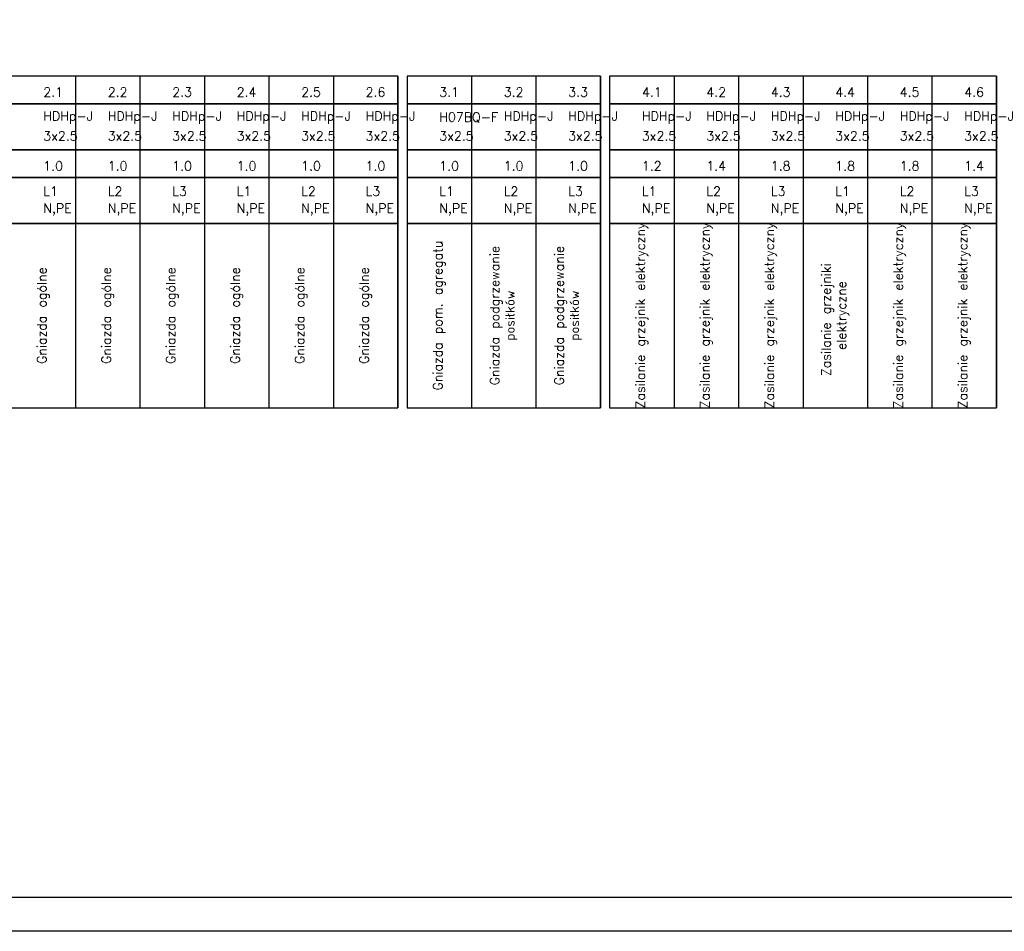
# Model space of a CAD drawing. Header units: millimetres. Extents: x -14609 to 44937, y 52278 to 67558.
# Tile 18 of 48: x 37160 to 38763, y 52278 to 53763. Entities that reach past the tile are written whole.
import ezdxf

# ---------------------------------------------------------------- set-up
doc = ezdxf.new("R2010")
doc.units = ezdxf.units.MM
doc.layers.add('IE_Schemat', color=7, linetype='Continuous', lineweight=25)
doc.styles.add('ArCADiaStyle', font='txt.shx')

# ---------------------------------------------------------------- blocks, each defined once
blk = doc.blocks.new('*U22')
for p, q in [((0, 540), (0, 0)), ((105, 540), (105, 0)), ((210, 540), (210, 0)), ((315, 540), (315, 0)), ((420, 540), (420, 0)), ((525, 540), (525, 0))]:
    blk.add_line(p, q)
at = {"layer": 'IE_Schemat'}
for points in [[(-105, 495), (525, 495), (525, 540), (-105, 540)], [(-105, 420), (525, 420), (525, 495), (-105, 495)], [(-105, 375), (525, 375), (525, 420), (-105, 420)], [(-105, 300), (525, 300), (525, 375), (-105, 375)], [(525, 300), (-105, 300), (-105, 0), (525, 0)]]:
    blk.add_lwpolyline(points, close=True, dxfattribs=at)
blk = doc.blocks.new('*U21')
for p, q in [((0, 540), (0, 0)), ((105, 540), (105, 0)), ((210, 540), (210, 0))]:
    blk.add_line(p, q)
at = {"layer": 'IE_Schemat'}
for points in [[(-105, 495), (210, 495), (210, 540), (-105, 540)], [(-105, 420), (210, 420), (210, 495), (-105, 495)], [(-105, 375), (210, 375), (210, 420), (-105, 420)], [(-105, 300), (210, 300), (210, 375), (-105, 375)], [(210, 300), (-105, 300), (-105, 0), (210, 0)]]:
    blk.add_lwpolyline(points, close=True, dxfattribs=at)
blk = doc.blocks.new('*U69')
for points in [[(0, 0), (-6200, 0), (-6200, 2970), (0, 2970)], [(-55, 55), (-6000, 55), (-6000, 2915), (-55, 2915)]]:
    blk.add_lwpolyline(points, close=True)

msp = doc.modelspace()

# ---------------------------------------------------------------- block references
for name, p in [('*U69', (40336.9, 52278.3)), ('*U22', (37250.6, 53131.3)), ('*U21', (37895.6, 53131.3)), ('*U22', (38225.6, 53131.3))]:
    msp.add_blockref(name, p)

# ---------------------------------------------------------------- texts
at = {"layer": 'IE_Schemat', "color": 7, "linetype": 'Continuous', "lineweight": 25, "char_height": 15, "attachment_point": 4, "style": 'ArCADiaStyle'}
for s, insert in [('\\pxqc;{\\Ftxt.shx|c1;2.1}', (37198.1, 53645.3)), ('\\pxqc;{\\Ftxt.shx|c1;2.2}', (37303.1, 53645.3)), ('\\pxqc;{\\Ftxt.shx|c1;2.3}', (37408.1, 53645.3)), ('\\pxqc;{\\Ftxt.shx|c1;2.4}', (37513.1, 53645.3)), ('\\pxqc;{\\Ftxt.shx|c1;2.5}', (37618.1, 53645.3)), ('\\pxqc;{\\Ftxt.shx|c1;2.6}', (37723.1, 53645.3)), ('\\pxqc;{\\Ftxt.shx|c1;3.1}', (37843.1, 53645.3)), ('\\pxqc;{\\Ftxt.shx|c1;3.2}', (37948.1, 53645.3)), ('\\pxqc;{\\Ftxt.shx|c1;3.3}', (38053.1, 53645.3)), ('\\pxqc;{\\Ftxt.shx|c1;4.1}', (38173.1, 53645.3)), ('\\pxqc;{\\Ftxt.shx|c1;4.2}', (38278.1, 53645.3)), ('\\pxqc;{\\Ftxt.shx|c1;4.3}', (38383.1, 53645.3)), ('\\pxqc;{\\Ftxt.shx|c1;4.4}', (38488.1, 53645.3)), ('\\pxqc;{\\Ftxt.shx|c1;4.5}', (38593.1, 53645.3)), ('\\pxqc;{\\Ftxt.shx|c1;4.6}', (38698.1, 53645.3)), ('\\pxqc;{\\Ftxt.shx|c1;HDHp-J}', (37198.1, 53603.9)), ('\\pxqc;{\\Ftxt.shx|c1;HDHp-J}', (37303.1, 53603.9)), ('\\pxqc;{\\Ftxt.shx|c1;HDHp-J}', (37408.1, 53603.9)), ('\\pxqc;{\\Ftxt.shx|c1;HDHp-J}', (37513.1, 53603.9)), ('\\pxqc;{\\Ftxt.shx|c1;HDHp-J}', (37618.1, 53603.9)), ('\\pxqc;{\\Ftxt.shx|c1;HDHp-J}', (37723.1, 53603.9)), ('\\pxqc;{\\Ftxt.shx|c1;H07BQ-F}', (37843.1, 53603.9)), ('\\pxqc;{\\Ftxt.shx|c1;HDHp-J}', (37948.1, 53603.9)), ('\\pxqc;{\\Ftxt.shx|c1;HDHp-J}', (38053.1, 53603.9)), ('\\pxqc;{\\Ftxt.shx|c1;HDHp-J}', (38173.1, 53603.9)), ('\\pxqc;{\\Ftxt.shx|c1;HDHp-J}', (38278.1, 53603.9)), ('\\pxqc;{\\Ftxt.shx|c1;HDHp-J}', (38383.1, 53603.9)), ('\\pxqc;{\\Ftxt.shx|c1;HDHp-J}', (38488.1, 53603.9)), ('\\pxqc;{\\Ftxt.shx|c1;HDHp-J}', (38593.1, 53603.9)), ('\\pxqc;{\\Ftxt.shx|c1;HDHp-J}', (38698.1, 53603.9)), ('\\pxqc;{\\Ftxt.shx|c1;3x2.5}', (37198.1, 53573.9)), ('\\pxqc;{\\Ftxt.shx|c1;3x2.5}', (37303.1, 53573.9)), ('\\pxqc;{\\Ftxt.shx|c1;3x2.5}', (37408.1, 53573.9)), ('\\pxqc;{\\Ftxt.shx|c1;3x2.5}', (37513.1, 53573.9)), ('\\pxqc;{\\Ftxt.shx|c1;3x2.5}', (37618.1, 53573.9)), ('\\pxqc;{\\Ftxt.shx|c1;3x2.5}', (37723.1, 53573.9)), ('\\pxqc;{\\Ftxt.shx|c1;3x2.5}', (37843.1, 53573.9)), ('\\pxqc;{\\Ftxt.shx|c1;3x2.5}', (37948.1, 53573.9)), ('\\pxqc;{\\Ftxt.shx|c1;3x2.5}', (38053.1, 53573.9)), ('\\pxqc;{\\Ftxt.shx|c1;3x2.5}', (38173.1, 53573.9)), ('\\pxqc;{\\Ftxt.shx|c1;3x2.5}', (38278.1, 53573.9)), ('\\pxqc;{\\Ftxt.shx|c1;3x2.5}', (38383.1, 53573.9)), ('\\pxqc;{\\Ftxt.shx|c1;3x2.5}', (38488.1, 53573.9)), ('\\pxqc;{\\Ftxt.shx|c1;3x2.5}', (38593.1, 53573.9)), ('\\pxqc;{\\Ftxt.shx|c1;3x2.5}', (38698.1, 53573.9)), ('\\pxqc;1.0', (37198.1, 53525.2)), ('\\pxqc;1.0', (37303.1, 53525.2)), ('\\pxqc;1.0', (37408.1, 53525.2)), ('\\pxqc;1.0', (37513.1, 53525.2)), ('\\pxqc;1.0', (37618.1, 53525.2)), ('\\pxqc;1.0', (37723.1, 53525.2)), ('\\pxqc;1.0', (37843.1, 53525.2)), ('\\pxqc;1.0', (37948.1, 53525.2)), ('\\pxqc;1.0', (38053.1, 53525.2)), ('\\pxqc;1.2', (38173.1, 53525.2)), ('\\pxqc;1.4', (38278.1, 53525.2)), ('\\pxqc;1.8', (38383.1, 53525.2)), ('\\pxqc;1.8', (38488.1, 53525.2)), ('\\pxqc;1.8', (38593.1, 53525.2)), ('\\pxqc;1.4', (38698.1, 53525.2)), ('\\pxqc;{\\Ftxt.shx|c1;L1}', (37198.1, 53483.9)), ('\\pxqc;{\\Ftxt.shx|c1;}L2', (37303.1, 53483.9)), ('\\pxqc;{\\Ftxt.shx|c1;}L3', (37408.1, 53483.9)), ('\\pxqc;{\\Ftxt.shx|c1;L1}', (37513.1, 53483.9)), ('\\pxqc;{\\Ftxt.shx|c1;}L2', (37618.1, 53483.9)), ('\\pxqc;{\\Ftxt.shx|c1;}L3', (37723.1, 53483.9)), ('\\pxqc;{\\Ftxt.shx|c1;L1}', (37843.1, 53483.9)), ('\\pxqc;{\\Ftxt.shx|c1;}L2', (37948.1, 53483.9)), ('\\pxqc;{\\Ftxt.shx|c1;}L3', (38053.1, 53483.9)), ('\\pxqc;{\\Ftxt.shx|c1;L1}', (38173.1, 53483.9)), ('\\pxqc;{\\Ftxt.shx|c1;}L2', (38278.1, 53483.9)), ('\\pxqc;{\\Ftxt.shx|c1;}L3', (38383.1, 53483.9)), ('\\pxqc;{\\Ftxt.shx|c1;L1}', (38488.1, 53483.9)), ('\\pxqc;{\\Ftxt.shx|c1;}L2', (38593.1, 53483.9)), ('\\pxqc;{\\Ftxt.shx|c1;}L3', (38698.1, 53483.9)), ('\\pxqc;{\\Ftxt.shx|c1;N,PE}', (37198.1, 53453.9)), ('\\pxqc;{\\Ftxt.shx|c1;N,PE}', (37303.1, 53453.9)), ('\\pxqc;{\\Ftxt.shx|c1;N,PE}', (37408.1, 53453.9)), ('\\pxqc;{\\Ftxt.shx|c1;N,PE}', (37513.1, 53453.9)), ('\\pxqc;{\\Ftxt.shx|c1;N,PE}', (37618.1, 53453.9)), ('\\pxqc;{\\Ftxt.shx|c1;N,PE}', (37723.1, 53453.9)), ('\\pxqc;{\\Ftxt.shx|c1;N,PE}', (37843.1, 53453.9)), ('\\pxqc;{\\Ftxt.shx|c1;N,PE}', (37948.1, 53453.9)), ('\\pxqc;{\\Ftxt.shx|c1;N,PE}', (38053.1, 53453.9)), ('\\pxqc;{\\Ftxt.shx|c1;N,PE}', (38173.1, 53453.9)), ('\\pxqc;{\\Ftxt.shx|c1;N,PE}', (38278.1, 53453.9)), ('\\pxqc;{\\Ftxt.shx|c1;N,PE}', (38383.1, 53453.9)), ('\\pxqc;{\\Ftxt.shx|c1;N,PE}', (38488.1, 53453.9)), ('\\pxqc;{\\Ftxt.shx|c1;N,PE}', (38593.1, 53453.9)), ('\\pxqc;{\\Ftxt.shx|c1;N,PE}', (38698.1, 53453.9))]:
    msp.add_mtext(s, dxfattribs=dict(at, insert=insert))
at = {"layer": 'IE_Schemat', "color": 7, "linetype": 'Continuous', "lineweight": 25, "char_height": 15, "width": 300, "attachment_point": 4, "rotation": 90, "style": 'ArCADiaStyle'}
for s, insert in [('\\pxqc;Zasilanie grzejnik elektryczny', (38173.1, 53131.3)), ('\\pxqc;Zasilanie grzejnik elektryczny', (38278.1, 53131.3)), ('\\pxqc;Zasilanie grzejnik elektryczny', (38383.1, 53131.3)), ('\\pxqc;Zasilanie grzejniki  elektryczne', (38488.1, 53131.3)), ('\\pxqc;Zasilanie grzejnik elektryczny', (38593.1, 53131.3)), ('\\pxqc;Zasilanie grzejnik elektryczny', (38698.1, 53131.3)), ('\\pxqc;Gniazda pom. agregatu', (37843.1, 53131.3)), ('\\pxqc;Gniazda podgrzewanie posiłków', (37948.1, 53131.3)), ('\\pxqc;Gniazda podgrzewanie posiłków', (38053.1, 53131.3)), ('\\pxqc;Gniazda ogólne', (37198.1, 53131.3)), ('\\pxqc;Gniazda ogólne', (37303.1, 53131.3)), ('\\pxqc;Gniazda ogólne', (37408.1, 53131.3)), ('\\pxqc;Gniazda ogólne', (37513.1, 53131.3)), ('\\pxqc;Gniazda ogólne', (37618.1, 53131.3)), ('\\pxqc;Gniazda ogólne', (37723.1, 53131.3))]:
    msp.add_mtext(s, dxfattribs=dict(at, insert=insert))

doc.saveas('drawing.dxf')
